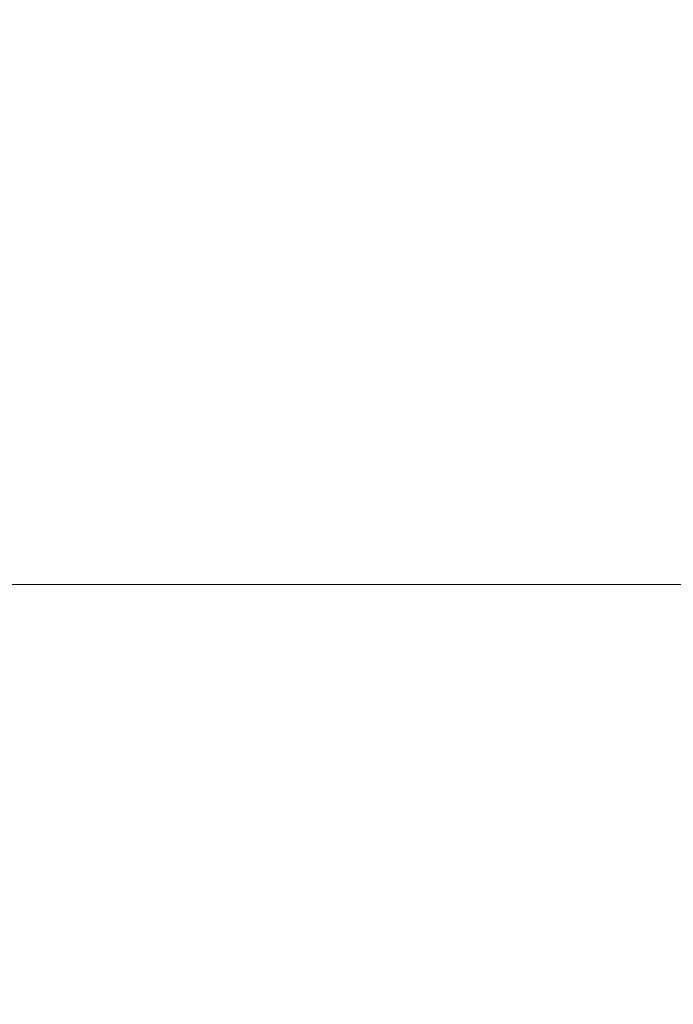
# Model space of a CAD drawing. Header units: millimetres. Extents: x 16720 to 74016, y 25810 to 81213.
# Tile 59 of 256: x 32396 to 32454, y 30620 to 30708. Entities that reach past the tile are written whole.
import ezdxf
from ezdxf import colors
from ezdxf.entities.mleader import LeaderData, LeaderLine
from ezdxf.math import Vec2, Vec3

# ---------------------------------------------------------------- set-up
doc = ezdxf.new("R2010")
doc.units = ezdxf.units.MM
for name, color, linetype, lineweight in [('_OPISY', 110, 'Continuous', 9), ('_WIDOKOWE', 252, 'Continuous', 9), ('_WYMIAR', 151, 'Continuous', 9)]:
    doc.layers.add(name, color=color, linetype=linetype, lineweight=lineweight)
doc.styles.add('ROMANS', font='romans.shx', dxfattribs={"width": 0.8, "height": 17})

# ---------------------------------------------------------------- blocks, each defined once
blk = doc.blocks.new('rampa załadunkowa')
at = {"layer": '_WIDOKOWE'}
for points in [[(100, 0), (175, 0), (175, -285), (100, -285)], [(100, -40), (-100, -40), (-100, -285), (100, -285)]]:
    blk.add_lwpolyline(points, close=True, dxfattribs=at)

msp = doc.modelspace()

# ---------------------------------------------------------------- block references
at = {"layer": '_WYMIAR', "rotation": 90}
msp.add_blockref('rampa załadunkowa', (32312.19, 30557.425), dxfattribs=at)

# ---------------------------------------------------------------- leaders
at = {"layer": '_OPISY'}
ml = msp.add_multileader_mtext('Standard', dxfattribs=at)
ml.set_content('{\\Fsimplex|c238;słupek stalowy do mocowania \\Pbramy przemysłowej }', color=256, style='ROMANS')
ml.set_leader_properties()
ml.build(insert=Vec2(0, 0))
ml.multileader.update_dxf_attribs({"dogleg_length": 4, "arrow_head_size": 6})
ctx = ml.context
ctx.base_point, ctx.char_height, ctx.arrow_head_size, ctx.landing_gap_size, ctx.plane_origin, ctx.plane_x_axis, ctx.plane_y_axis = Vec3(32371.045, 30767.153), 14, 6, 3, Vec3(32845.293, 30415.9), Vec3(1, 0, 0), Vec3(0, 1, 0)
ctx.text_align_type = 2
notes = []
notes.append((ctx, [(1, (1, 1, 0), (32366.471, 30767.153), (1, 0, 0), 4.574, [(0, [(32339.209, 30714.425)], 0, [])])]))
ctx.mtext.insert, ctx.mtext.text_direction, ctx.mtext.flow_direction = Vec3(32374.045, 30776.486), Vec3(1, 0, 0), 5
for ctx, leaders in notes:
    for number, flags, end, landing, length, lines in leaders:
        leader = LeaderData()
        leader.index, (leader.has_last_leader_line, leader.has_dogleg_vector, leader.attachment_direction) = number, flags
        leader.last_leader_point, leader.dogleg_vector, leader.dogleg_length = Vec3(end), Vec3(landing), length
        for number, points, colour, breaks in lines:
            line = LeaderLine()
            line.index, line.vertices, line.color, line.breaks = number, Vec3.list(points), colors.encode_raw_color(colour), breaks
            leader.lines.append(line)
        ctx.leaders.append(leader)

doc.saveas('drawing.dxf')
